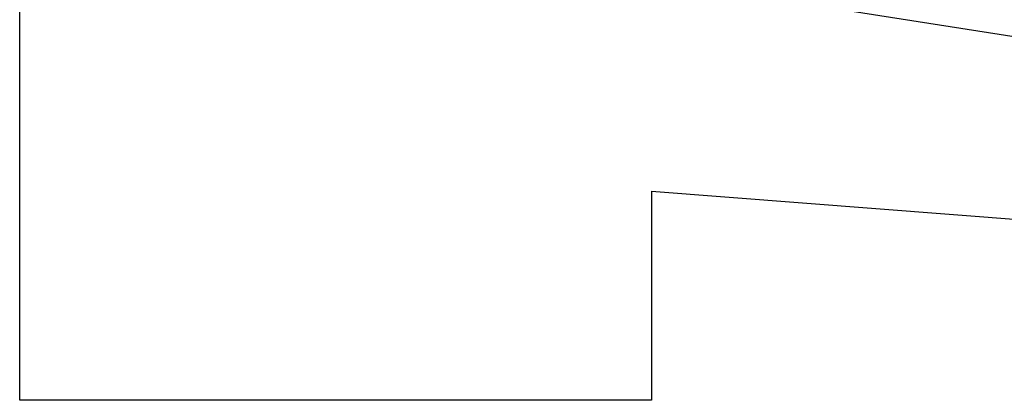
# Model space of a CAD drawing. Header units: millimetres. Extents: x 15 to 133, y 12 to 160.
# Tile 78 of 92: x 124.482 to 124.917, y 17.168 to 17.336. Entities that reach past the tile are written whole.
import ezdxf

# ---------------------------------------------------------------- set-up
doc = ezdxf.new("R2010")
doc.units = ezdxf.units.MM
doc.header["$MEASUREMENT"] = 0
doc.layers.add('Layout 01 - Marco Polo', color=152, linetype='Continuous', lineweight=25)

msp = doc.modelspace()

# ---------------------------------------------------------------- linework, layer by layer
at = {"layer": 'Layout 01 - Marco Polo'}
for p, q in [((124.48191, 17.16827), (124.48191, 18.47009)), ((124.76087, 17.35424), (125.31879, 17.26615)), ((124.76087, 17.26074), (125.31879, 17.21718)), ((124.76087, 17.26074), (124.76087, 17.16827)), ((124.76087, 17.16827), (124.48191, 17.16827))]:
    msp.add_line(p, q, dxfattribs=at)

doc.saveas('drawing.dxf')
